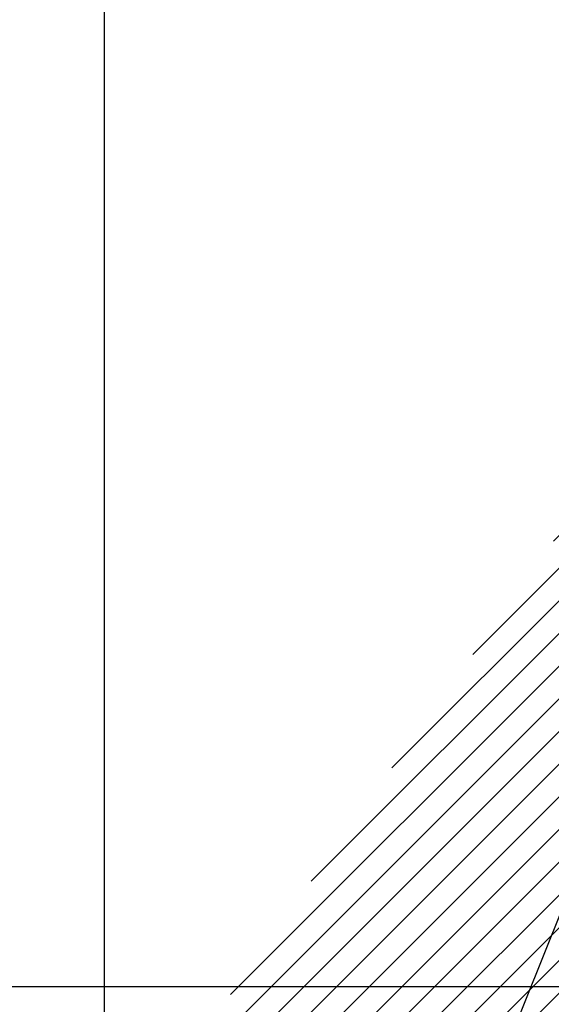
# Model space of a CAD drawing. Extents: x 635157 to 635442, y 694407 to 694910.
# Tile 36 of 105: x 635217 to 635232, y 694581 to 694607. Entities that reach past the tile are written whole.
import ezdxf

# ---------------------------------------------------------------- set-up
doc = ezdxf.new("R2010")
doc.units = 0
doc.header["$MEASUREMENT"] = 0
for name, color, linetype in [('HATCHING', 4, 'CONTINUOUS'), ('LAYOUTS', 9, 'CONTINUOUS'), ('RIDGE', 6, 'CONTINUOUS')]:
    doc.layers.add(name, color=color, linetype=linetype)

msp = doc.modelspace()

# ---------------------------------------------------------------- hatches: boundary and pattern name
at = {"layer": 'HATCHING'}
h = msp.add_hatch(dxfattribs=at)
h.set_pattern_fill('ANSI31', color=256, scale=5)
h.paths.add_polyline_path([(635237.072, 694591.975), (635237.203, 694591.911), (635237.264, 694592.076), (635236.979, 694592.232), (635236.976, 694592.233), (635236.823, 694592.304), (635236.001, 694592.794), (635235.05, 694593.338), (635233.369, 694594.316), (635232.666, 694594.725), (635215.541, 694570.664), (635229.724, 694564.916), (635229.876, 694565.186), (635230.73, 694567.216), (635231.289, 694568.649), (635232.793, 694572.445), (635234.061, 694575.693), (635232.313, 694576.338), (635233.191, 694578.35), (635233.156, 694578.365), (635233.85, 694580.075), (635234.982, 694582.853), (635235.063, 694583.054), (635235.842, 694584.955), (635236.825, 694587.48), (635237.092, 694588.176), (635237.327, 694588.566), (635236.872, 694588.899), (635236.161, 694589.821)])
h.paths.add_polyline_path([(635235.314, 694589.952), (635236.144, 694591.888), (635235.731, 694592.065), (635234.901, 694590.13)], flags=24)
h.paths.add_polyline_path([(635235.83, 694590.196), (635236.395, 694591.515), (635235.973, 694591.696), (635235.407, 694590.377)], flags=24)
h.paths.add_polyline_path([(635222.904, 694568.588), (635223.578, 694570.19), (635223.155, 694570.368), (635222.481, 694568.766)], flags=24)
h.paths.add_polyline_path([(635219.054, 694569.77), (635219.71, 694571.379), (635219.285, 694571.553), (635218.629, 694569.943)], flags=24)
h.paths.add_polyline_path([(635227.334, 694567.755), (635228.004, 694569.358), (635227.58, 694569.536), (635226.91, 694567.932)], flags=24)
h.paths.add_polyline_path([(635230.336, 694578.1), (635230.983, 694579.713), (635230.556, 694579.884), (635229.91, 694578.271)], flags=24)
h.paths.add_polyline_path([(635233.836, 694587.201), (635234.483, 694588.814), (635234.056, 694588.985), (635233.41, 694587.372)], flags=24)
h.paths.add_polyline_path([(635231.964, 694570.889), (635232.473, 694572.207), (635232.039, 694572.375), (635231.53, 694571.057)], flags=24)
h.paths.add_polyline_path([(635232.368, 694576.601), (635232.989, 694577.87), (635232.571, 694578.075), (635231.95, 694576.806)], flags=24)
h.paths.add_polyline_path([(635234.841, 694582.881), (635235.359, 694584.195), (635234.925, 694584.365), (635234.407, 694583.051)], flags=24)
h.paths.add_polyline_path([(635236.21, 694590.164), (635236.738, 694591.475), (635236.306, 694591.649), (635235.778, 694590.338)], flags=24)

# ---------------------------------------------------------------- linework, layer by layer
at = {"layer": 'LAYOUTS', "linetype": 'ByBlock'}
for points in [[(635219.422, 694564.959), (635379.622, 694564.959), (635379.622, 694659.559), (635219.422, 694659.559)], [(635158.113, 694486.527), (635318.313, 694486.527), (635318.313, 694581.127), (635158.113, 694581.127)]]:
    msp.add_lwpolyline(points, close=True, dxfattribs=at)
at = {"layer": 'RIDGE'}
msp.add_polyline3d([(635234.335, 694589.551, 108.835), (635229.786, 694578.203, 108.814)], dxfattribs=at)

doc.saveas('drawing.dxf')
